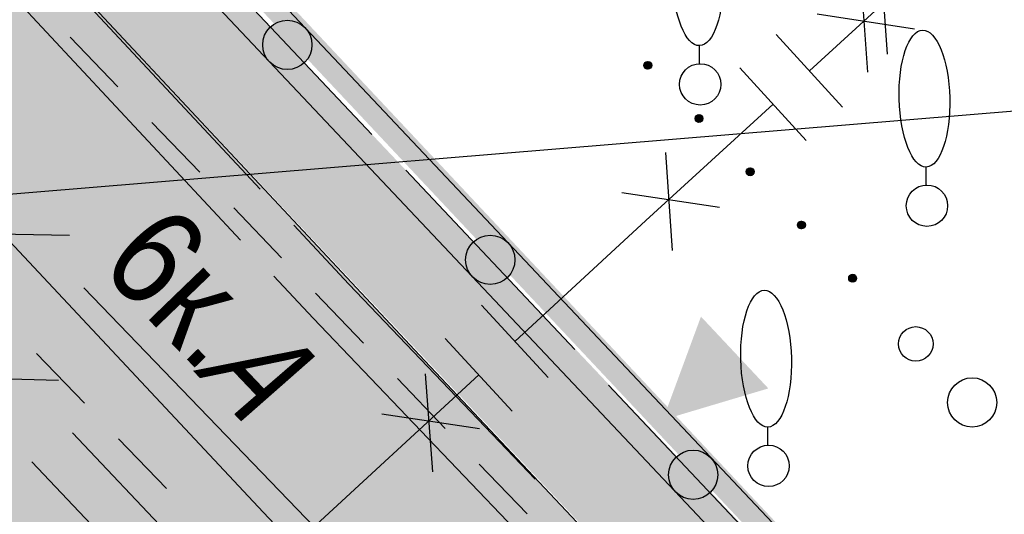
# Model space of a CAD drawing. Header units: millimetres. Extents: x 4385 to 11928, y 17253 to 36963.
# Tile 139 of 256: x 6051.17 to 6061.16, y 18577.72 to 18582.74. Entities that reach past the tile are written whole.
import ezdxf

# ---------------------------------------------------------------- set-up
doc = ezdxf.new("R2010")
doc.units = ezdxf.units.MM
for name, color, linetype, lineweight in [('Геоподоснова_34179-21 от 9.08.21$0$Водопровод', 7, 'Continuous', 25), ('Геоподоснова_34179-21 от 9.08.21$0$Газопровод', 7, 'Continuous', 25), ('Геоподоснова_34179-21 от 9.08.21$0$Граница улицы', 7, 'Continuous', 25), ('Геоподоснова_34179-21 от 9.08.21$0$Кабель Мосэнерго', 7, 'Continuous', 25), ('Геоподоснова_34179-21 от 9.08.21$0$Кабель связи', 7, 'Continuous', 25), ('Геоподоснова_34179-21 от 9.08.21$0$Красные линии', 7, 'Continuous', 25), ('Геоподоснова_34179-21 от 9.08.21$0$Ограды', 7, 'Continuous', 25), ('Геоподоснова_34179-21 от 9.08.21$0$Отдельно стоящее дерево', 7, 'Continuous', 25), ('Геоподоснова_34179-21 от 9.08.21$0$Полоса деревьев', 7, 'Continuous', 25), ('ГП_реконстр_Ботаническая$0$ГП_дороги_УДС', 205, 'Continuous', 5)]:
    doc.layers.add(name, color=color, linetype=linetype, lineweight=lineweight)
doc.layers.add('ГП_реконстр_Ботаническая$0$ГП_озел_проект_УДС', color=7, linetype='Continuous', lineweight=0, true_color=0xbedfd7, transparency=0.5)
doc.layers.add('ГП_реконстр_Ботаническая$0$ГП_тротуары_штриховка_УДС', color=7, linetype='Continuous', lineweight=0, true_color=0xd3c4ab, transparency=0.5)
doc.styles.add('Геоподоснова_34179-21 от 9.08.21$0$Style-RUSSIAN_1251', font='RUSSIAN_1251.shx')
doc.styles.add('Геоподоснова_34179-21 от 9.08.21$0$Style-RUSSIAN_1251 I 0.32289', font='RUSSIAN_1251.shx', dxfattribs={"oblique": 18.5})

# ---------------------------------------------------------------- blocks, each defined once
blk = doc.blocks.new('Геоподоснова_34179-21 от 9.08.21$0$DEREVO_154')
at = {"layer": 'Геоподоснова_34179-21 от 9.08.21$0$Отдельно стоящее дерево', "color": 7, "linetype": 'Continuous', "lineweight": 25, "flags": 128}
blk.add_lwpolyline([(-0.007, 0.21), (-0.007, 0.393)], dxfattribs=at)
at = {"layer": 'Геоподоснова_34179-21 от 9.08.21$0$Отдельно стоящее дерево', "color": 7, "linetype": 'Continuous', "lineweight": 25}
blk.add_arc((0, 0), 0.21, 0, 359.99999, dxfattribs=at)
blk.add_ellipse((-0.0255, 1.088), major_axis=(-0.0185, 0.695), ratio=0.369829, dxfattribs=at)
blk = doc.blocks.new('Геоподоснова_34179-21 от 9.08.21$0$msdElementTypeLineString_75')
at = {"layer": 'Геоподоснова_34179-21 от 9.08.21$0$Полоса деревьев', "color": 7, "linetype": 'Continuous', "lineweight": 25}
for p, q in [((128.4066, 19.5101), (128.4412, 19.4741)), ((128.4074, 19.5165), (128.4476, 19.4747)), ((128.4082, 19.5228), (128.454, 19.4753)), ((128.4098, 19.5285), (128.4597, 19.4766)), ((128.4099, 19.4995), (128.4307, 19.4778)), ((128.412, 19.5334), (128.464, 19.4793)), ((128.4149, 19.5376), (128.469, 19.4814)), ((128.4178, 19.5417), (128.4733, 19.4841)), ((128.4221, 19.5445), (128.4762, 19.4883)), ((128.4264, 19.5472), (128.4791, 19.4925)), ((128.4307, 19.55), (128.482, 19.4967)), ((128.4357, 19.552), (128.4842, 19.5016)), ((128.442, 19.5526), (128.485, 19.5079)), ((128.4484, 19.5532), (128.4859, 19.5143)), ((128.4576, 19.5509), (128.4839, 19.5235)), ((128.4681, 19.5471), (128.4743, 19.5407)), ((128.9349, 18.9971), (128.989, 18.9409)), ((128.9378, 19.0013), (128.9933, 18.9437)), ((128.9421, 19.004), (128.9962, 18.9478)), ((128.9464, 19.0068), (128.9991, 18.952)), ((128.9507, 19.0095), (129.002, 18.9562)), ((128.9557, 19.0116), (129.0042, 18.9611)), ((128.9621, 19.0122), (129.005, 18.9675)), ((128.9684, 19.0127), (129.0059, 18.9738)), ((128.9776, 19.0104), (129.0039, 18.9831)), ((128.9881, 19.0067), (128.9944, 19.0002)), ((128.9266, 18.9697), (128.9613, 18.9337)), ((128.9274, 18.976), (128.9676, 18.9342)), ((128.9282, 18.9824), (128.974, 18.9348)), ((128.9298, 18.988), (128.9797, 18.9361)), ((128.9299, 18.959), (128.9507, 18.9374)), ((128.932, 18.9929), (128.984, 18.9389)), ((129.4466, 18.4292), (129.4813, 18.3932)), ((129.4474, 18.4356), (129.4877, 18.3938)), ((129.4483, 18.4419), (129.494, 18.3944)), ((129.4498, 18.4476), (129.4997, 18.3957)), ((129.4499, 18.4186), (129.4707, 18.397)), ((129.452, 18.4525), (129.504, 18.3984)), ((129.4549, 18.4567), (129.509, 18.4005)), ((129.4578, 18.4609), (129.5133, 18.4032)), ((129.4621, 18.4636), (129.5162, 18.4074)), ((129.4664, 18.4664), (129.5191, 18.4116)), ((129.4707, 18.4691), (129.522, 18.4158)), ((129.4757, 18.4711), (129.5242, 18.4207)), ((129.4821, 18.4717), (129.5251, 18.427)), ((129.4885, 18.4723), (129.5259, 18.4334)), ((129.4976, 18.47), (129.524, 18.4426)), ((129.5081, 18.4663), (129.5144, 18.4598)), ((129.9675, 17.8952), (130.0077, 17.8534)), ((129.9683, 17.9015), (130.014, 17.8539)), ((129.9698, 17.9071), (130.0197, 17.8552)), ((129.972, 17.912), (130.024, 17.858)), ((129.9749, 17.9162), (130.029, 17.86)), ((129.9778, 17.9204), (130.0333, 17.8628)), ((129.9821, 17.9232), (130.0362, 17.867)), ((129.9864, 17.9259), (130.0391, 17.8711)), ((129.9907, 17.9287), (130.042, 17.8753)), ((129.9957, 17.9307), (130.0443, 17.8802)), ((130.0021, 17.9313), (130.0451, 17.8866)), ((130.0085, 17.9318), (130.0459, 17.8929)), ((130.0176, 17.9295), (130.044, 17.9022)), ((130.0282, 17.9258), (130.0344, 17.9193)), ((129.9666, 17.8888), (130.0013, 17.8528)), ((129.97, 17.8781), (129.9908, 17.8565)), ((130.4866, 17.3484), (130.5213, 17.3123)), ((130.4875, 17.3547), (130.5277, 17.3129)), ((130.4883, 17.3611), (130.5341, 17.3135)), ((130.4898, 17.3667), (130.5397, 17.3148)), ((130.49, 17.3377), (130.5108, 17.3161)), ((130.492, 17.3716), (130.544, 17.3175)), ((130.495, 17.3758), (130.549, 17.3196)), ((130.4979, 17.38), (130.5533, 17.3223)), ((130.5022, 17.3827), (130.5562, 17.3265)), ((130.5065, 17.3855), (130.5591, 17.3307)), ((130.5107, 17.3882), (130.5621, 17.3349)), ((130.5157, 17.3902), (130.5643, 17.3398)), ((130.5221, 17.3908), (130.5651, 17.3461)), ((130.5285, 17.3914), (130.5659, 17.3525)), ((130.5376, 17.3891), (130.564, 17.3617)), ((130.5482, 17.3854), (130.5544, 17.3789))]:
    blk.add_line(p, q, dxfattribs=at)
for centre, radius in [((128.4462, 19.5136), 0.04), ((128.9663, 18.9732), 0.04), ((129.4863, 18.4327), 0.04), ((130.0063, 17.8923), 0.04), ((130.5263, 17.3518), 0.04), ((131.1677, 16.6853), 0.175), ((131.7397, 16.0908), 0.25)]:
    blk.add_circle(centre, radius, dxfattribs=at)
blk = doc.blocks.new('Геоподоснова_34179-21 от 9.08.21$0$msdElementTypeLineString_76')
at = {"layer": 'Геоподоснова_34179-21 от 9.08.21$0$Ограды', "linetype": 'Continuous', "lineweight": 25}
h = blk.add_hatch(color=7, dxfattribs=at)
edge = h.paths.add_edge_path()
edge.add_arc((69.0768, 48.4636), 0.25, 0, 360)
h = blk.add_hatch(color=7, dxfattribs=at)
edge = h.paths.add_edge_path()
edge.add_arc((71.1371, 46.2816), 0.25, 0, 360)
h = blk.add_hatch(color=7, dxfattribs=at)
edge = h.paths.add_edge_path()
edge.add_arc((73.1975, 44.0996), 0.25, 0, 360)
at = {"layer": 'Геоподоснова_34179-21 от 9.08.21$0$Ограды', "color": 7, "linetype": 'Continuous', "lineweight": 25}
for p, q in [((68.2186, 49.3724), (69.935, 47.5547)), ((70.279, 47.1904), (71.9953, 45.3727)), ((72.3393, 45.0084), (74.0556, 43.1907))]:
    blk.add_line(p, q, dxfattribs=at)
at = {"layer": 'Геоподоснова_34179-21 от 9.08.21$0$Ограды', "color": 7, "linetype": 'Continuous', "lineweight": 25, "flags": 128}
for points in [[(0.4371, 122.2597), (7.6248, 114.5279), (15.3772, 106.2179), (24.5482, 96.4606), (35.8479, 84.366), (62.6277, 55.6591), (89.6059, 27.0878), (106.5251, 8.9087), (113.5132, 1.8618), (114.8491, 0.4241)], [(0.0694, 121.918), (7.2574, 114.1857), (15.0108, 105.8748), (24.1819, 96.1174), (35.4809, 84.0234), (62.2616, 55.3156), (89.2397, 26.7445), (106.163, 8.5609), (113.151, 1.5141), (114.4813, 0.0824)]]:
    blk.add_lwpolyline(points, dxfattribs=at)
at = {"layer": 'Геоподоснова_34179-21 от 9.08.21$0$Ограды', "color": 7, "linetype": 'Continuous', "lineweight": 25}
for centre in [(69.0768, 48.4636), (69.0768, 48.4636), (71.1371, 46.2816), (71.1371, 46.2816), (73.1975, 44.0996), (73.1975, 44.0996)]:
    blk.add_circle(centre, 0.25, dxfattribs=at)
blk = doc.blocks.new('Геоподоснова_34179-21 от 9.08.21$0$DEREVO_198')
at = {"layer": 'Геоподоснова_34179-21 от 9.08.21$0$Отдельно стоящее дерево', "color": 7, "linetype": 'Continuous', "lineweight": 25, "flags": 128}
blk.add_lwpolyline([(-0.007, 0.21), (-0.007, 0.393)], dxfattribs=at)
at = {"layer": 'Геоподоснова_34179-21 от 9.08.21$0$Отдельно стоящее дерево', "color": 7, "linetype": 'Continuous', "lineweight": 25}
blk.add_arc((0, 0), 0.21, 0, 359.99999, dxfattribs=at)
blk.add_ellipse((-0.0255, 1.088), major_axis=(-0.0185, 0.695), ratio=0.369829, dxfattribs=at)
blk = doc.blocks.new('Геоподоснова_34179-21 от 9.08.21$0$DEREVO_199')
at = {"layer": 'Геоподоснова_34179-21 от 9.08.21$0$Отдельно стоящее дерево', "color": 7, "linetype": 'Continuous', "lineweight": 25, "flags": 128}
blk.add_lwpolyline([(-0.007, 0.21), (-0.007, 0.393)], dxfattribs=at)
at = {"layer": 'Геоподоснова_34179-21 от 9.08.21$0$Отдельно стоящее дерево', "color": 7, "linetype": 'Continuous', "lineweight": 25}
blk.add_arc((0, 0), 0.21, 0, 359.99999, dxfattribs=at)
blk.add_ellipse((-0.0255, 1.088), major_axis=(-0.0185, 0.695), ratio=0.369829, dxfattribs=at)
blk = doc.blocks.new('Геоподоснова_34179-21 от 9.08.21$0$msdElementTypeLineString_78')
at = {"layer": 'Геоподоснова_34179-21 от 9.08.21$0$Граница улицы', "color": 7, "linetype": 'Continuous', "lineweight": 25}
for p, q in [((138.2545, 48.4036), (138.7413, 47.8989)), ((139.0884, 47.539), (139.5751, 47.0343))]:
    blk.add_line(p, q, dxfattribs=at)
blk = doc.blocks.new('Геоподоснова_34179-21 от 9.08.21$0$msdElementTypeLineString_79')
at = {"layer": 'Геоподоснова_34179-21 от 9.08.21$0$Граница улицы', "color": 7, "linetype": 'Continuous', "lineweight": 25}
for p, q in [((137.0597, 49.5166), (136.5749, 50.0226)), ((137.8904, 48.6495), (137.4056, 49.1555)), ((138.7212, 47.7825), (138.2364, 48.2885)), ((139.5519, 46.9155), (139.0671, 47.4215)), ((140.3827, 46.0485), (139.8979, 46.5545)), ((141.2134, 45.1814), (140.7286, 45.6874))]:
    blk.add_line(p, q, dxfattribs=at)
blk = doc.blocks.new('Геоподоснова_34179-21 от 9.08.21$0$msdElementTypeLineString_596')
at = {"layer": 'Геоподоснова_34179-21 от 9.08.21$0$Водопровод', "color": 7, "linetype": 'Continuous', "lineweight": 25}
for p, q in [((3.3884, 2.7294), (5.6086, 4.5179)), ((0, 0), (2.2202, 1.7884))]:
    blk.add_line(p, q, dxfattribs=at)
blk = doc.blocks.new('Геоподоснова_34179-21 от 9.08.21$0$msdElementTypeLineString_597')
at = {"layer": 'Геоподоснова_34179-21 от 9.08.21$0$Водопровод', "color": 7, "linetype": 'Continuous', "lineweight": 25}
for p, q in [((2.8301, 3.0157), (3.4559, 2.2388)), ((3.1213, 2.6542), (3.3715, 2.8558)), ((3.4354, 2.2642), (3.7175, 2.4914))]:
    blk.add_line(p, q, dxfattribs=at)
at = {"layer": 'Геоподоснова_34179-21 от 9.08.21$0$Водопровод', "color": 7, "linetype": 'Continuous', "lineweight": 25, "flags": 128}
blk.add_lwpolyline([(2.8531, 2.9872), (3.1014, 3.1872), (3.1282, 3.2016), (3.1791, 3.2186), (3.233, 3.2261), (3.257, 3.2262), (3.2818, 3.2222), (3.3086, 3.2126), (3.3375, 3.1976), (3.3498, 3.1883), (3.4224, 3.0981), (3.4321, 3.0772), (3.4407, 3.0457), (3.4419, 3.0203), (3.4417, 2.9938), (3.4328, 2.9603), (3.4169, 2.9235), (3.4004, 2.8934), (3.3715, 2.8558), (3.404, 2.8771), (3.4325, 2.8952), (3.4796, 2.914), (3.5134, 2.9197), (3.5469, 2.9227), (3.5901, 2.9167), (3.6284, 2.902), (3.6555, 2.8831), (3.775, 2.7348), (3.7838, 2.7179), (3.7915, 2.6905), (3.7942, 2.6544), (3.7871, 2.6127), (3.777, 2.5806), (3.7536, 2.5353), (3.7376, 2.5105), (3.7175, 2.4914)], dxfattribs=at)
blk = doc.blocks.new('Геоподоснова_34179-21 от 9.08.21$0$msdElementTypeMultiLine_385')
at = {"layer": 'Геоподоснова_34179-21 от 9.08.21$0$Водопровод', "color": 7, "linetype": 'Continuous', "lineweight": 25}
for name, p in [('Геоподоснова_34179-21 от 9.08.21$0$msdElementTypeLineString_596', (0.5, 0.5)), ('Геоподоснова_34179-21 от 9.08.21$0$msdElementTypeLineString_597', (0, 0))]:
    blk.add_blockref(name, p, dxfattribs=at)
blk = doc.blocks.new('Геоподоснова_34179-21 от 9.08.21$0$msdElementTypeLineString_624')
at = {"layer": 'Геоподоснова_34179-21 от 9.08.21$0$Газопровод', "color": 1, "linetype": 'Continuous', "lineweight": 25}
for p, q in [((5.7892, 6.095), (5.8586, 5.0974)), ((5.5888, 5.9117), (5.6582, 4.9142)), ((5.3478, 5.6886), (6.3369, 5.5376)), ((5.1474, 5.5054), (6.1365, 5.3543)), ((3.6072, 4.0996), (3.6766, 3.102)), ((3.1657, 3.6932), (4.1549, 3.5422))]:
    blk.add_line(p, q, dxfattribs=at)
blk = doc.blocks.new('Геоподоснова_34179-21 от 9.08.21$0$msdElementTypeLineString_625')
at = {"layer": 'Геоподоснова_34179-21 от 9.08.21$0$Газопровод', "color": 16, "linetype": 'Continuous', "lineweight": 25}
for p, q in [((2.1614, 2.0194), (2.9471, 2.7379)), ((2.4988, 1.6504), (1.824, 2.3883)), ((2.1298, 1.313), (1.455, 2.0509)), ((0.501, 0.501), (1.7924, 1.6819))]:
    blk.add_line(p, q, dxfattribs=at)
blk = doc.blocks.new('Геоподоснова_34179-21 от 9.08.21$0$msdElementTypeMultiLine_407')
at = {"layer": 'Геоподоснова_34179-21 от 9.08.21$0$Газопровод', "color": 1, "linetype": 'Continuous', "lineweight": 25}
blk.add_blockref('Геоподоснова_34179-21 от 9.08.21$0$msdElementTypeLineString_624', (0, 0), dxfattribs=at)
at = {"layer": 'Геоподоснова_34179-21 от 9.08.21$0$Газопровод', "color": 16, "linetype": 'Continuous', "lineweight": 25}
blk.add_blockref('Геоподоснова_34179-21 от 9.08.21$0$msdElementTypeLineString_625', (2.907, 2.907), dxfattribs=at)
blk = doc.blocks.new('Геоподоснова_34179-21 от 9.08.21$0$msdElementTypeLineString_686')
at = {"layer": 'Геоподоснова_34179-21 от 9.08.21$0$Кабель связи', "color": 3, "linetype": 'Continuous', "lineweight": 25}
for p, q in [((19.7234, 47.8426), (20.4727, 47.8224)), ((20.6139, 47.2881), (23.1881, 44.5715))]:
    blk.add_line(p, q, dxfattribs=at)
blk = doc.blocks.new('Геоподоснова_34179-21 от 9.08.21$0$msdElementTypeLineString_687')
at = {"layer": 'Геоподоснова_34179-21 от 9.08.21$0$Кабель связи', "color": 3, "linetype": 'Continuous', "lineweight": 25}
blk.add_line((20.6271, 47.3197), (23.2037, 44.6006), dxfattribs=at)
blk = doc.blocks.new('Геоподоснова_34179-21 от 9.08.21$0$msdElementTypeMultiLine_451')
at = {"layer": 'Геоподоснова_34179-21 от 9.08.21$0$Кабель связи', "color": 3, "linetype": 'Continuous', "lineweight": 25}
for name, p in [('Геоподоснова_34179-21 от 9.08.21$0$msdElementTypeLineString_686', (0.423, 0.326)), ('Геоподоснова_34179-21 от 9.08.21$0$msdElementTypeLineString_687', (0, 0))]:
    blk.add_blockref(name, p, dxfattribs=at)
blk = doc.blocks.new('Геоподоснова_34179-21 от 9.08.21$0$msdElementTypeLineString_688')
at = {"layer": 'Геоподоснова_34179-21 от 9.08.21$0$Кабель связи', "color": 3, "linetype": 'Continuous', "lineweight": 25}
for p, q in [((51.1878, 47.3427), (51.9372, 47.329)), ((52.083, 46.7959), (54.6386, 44.1451))]:
    blk.add_line(p, q, dxfattribs=at)
blk = doc.blocks.new('Геоподоснова_34179-21 от 9.08.21$0$msdElementTypeMultiLine_452')
at = {"layer": 'Геоподоснова_34179-21 от 9.08.21$0$Кабель связи', "color": 3, "linetype": 'Continuous', "lineweight": 25}
blk.add_blockref('Геоподоснова_34179-21 от 9.08.21$0$msdElementTypeLineString_688', (0, 0), dxfattribs=at)
blk = doc.blocks.new('Геоподоснова_34179-21 от 9.08.21$0$msdElementTypeLineString_691')
at = {"layer": 'Геоподоснова_34179-21 от 9.08.21$0$Газопровод', "color": 1, "linetype": 'Continuous', "lineweight": 25}
for p, q in [((58.6901, 54.9395), (58.764, 53.9422)), ((58.2505, 54.5311), (59.2403, 54.3845))]:
    blk.add_line(p, q, dxfattribs=at)
blk = doc.blocks.new('Геоподоснова_34179-21 от 9.08.21$0$msdElementTypeLineString_692')
at = {"layer": 'Геоподоснова_34179-21 от 9.08.21$0$Газопровод', "color": 16, "linetype": 'Continuous', "lineweight": 25}
for p, q in [((56.6929, 52.3605), (58.023, 53.588)), ((57.032, 51.9931), (56.3538, 52.7279)), ((56.6646, 51.654), (55.9864, 52.3888)), ((53.6654, 49.5664), (56.3255, 52.0214))]:
    blk.add_line(p, q, dxfattribs=at)
blk = doc.blocks.new('Геоподоснова_34179-21 от 9.08.21$0$msdElementTypeMultiLine_455')
at = {"layer": 'Геоподоснова_34179-21 от 9.08.21$0$Газопровод', "color": 16, "linetype": 'Continuous', "lineweight": 25}
blk.add_blockref('Геоподоснова_34179-21 от 9.08.21$0$msdElementTypeLineString_692', (2.907, 2.907), dxfattribs=at)
at = {"layer": 'Геоподоснова_34179-21 от 9.08.21$0$Газопровод', "color": 1, "linetype": 'Continuous', "lineweight": 25}
blk.add_blockref('Геоподоснова_34179-21 от 9.08.21$0$msdElementTypeLineString_691', (0, 0), dxfattribs=at)
blk = doc.blocks.new('Геоподоснова_34179-21 от 9.08.21$0$DIMTXT_116')
at = {"layer": 'Геоподоснова_34179-21 от 9.08.21$0$Водопровод', "color": 7, "linetype": 'Continuous', "lineweight": 25, "flags": 128}
blk.add_lwpolyline([(0, 0), (14.7908, 1.2258), (20.1696, 6.4779)], dxfattribs=at)
blk = doc.blocks.new('Геоподоснова_34179-21 от 9.08.21$0$msdElementTypeLineString_932')
at = {"layer": 'Геоподоснова_34179-21 от 9.08.21$0$Красные линии', "linetype": 'Continuous', "lineweight": 25}
for points in [[(54.9689, 49.2428), (54.2846, 49.972), (54.4669, 50.1431), (55.1512, 49.4139)], [(55.6532, 48.5136), (54.9689, 49.2428), (55.1512, 49.4139), (55.8355, 48.6847)], [(56.3375, 47.7844), (55.6532, 48.5136), (55.8355, 48.6847), (56.5198, 47.9555)], [(57.0218, 47.0553), (56.3375, 47.7844), (56.5198, 47.9555), (57.2041, 47.2263)], [(57.7061, 46.3261), (57.0218, 47.0553), (57.2041, 47.2263), (57.8884, 46.4971)], [(58.3904, 45.5969), (57.7061, 46.3261), (57.8884, 46.4971), (58.5727, 45.7679)], [(58.6954, 45.4545), (59.0825, 46.5034), (59.7668, 45.7742)], [(59.0747, 44.8677), (58.3904, 45.5969), (58.5727, 45.7679), (59.257, 45.0387)], [(59.759, 44.1385), (59.0747, 44.8677), (59.257, 45.0387), (59.9413, 44.3095)]]:
    blk.add_hatch(color=1, dxfattribs=at).paths.add_polyline_path(points)
blk = doc.blocks.new('Геоподоснова_34179-21 от 9.08.21')
at = {"layer": 'Геоподоснова_34179-21 от 9.08.21$0$Кабель Мосэнерго', "color": 10, "linetype": 'Continuous', "lineweight": 25}
for p, q in [((6051.1817, 18583.6223), (6053.6073, 18581.0198)), ((6050.991, 18583.0935), (6053.4063, 18580.5021))]:
    blk.add_line(p, q, dxfattribs=at)
at = {"layer": 'Геоподоснова_34179-21 от 9.08.21$0$Кабель Мосэнерго', "color": 10, "linetype": 'Continuous', "lineweight": 25, "flags": 128}
for points in [[(6053.9482, 18580.654), (6054.5078, 18580.0536), (6056.3993, 18578.0755)], [(6053.7472, 18580.1364), (6054.1442, 18579.7104), (6056.1899, 18577.571)]]:
    blk.add_lwpolyline(points, dxfattribs=at)
at = {"layer": 'Геоподоснова_34179-21 от 9.08.21$0$Водопровод', "color": 7, "linetype": 'Continuous', "lineweight": 25}
for name, p in [('Геоподоснова_34179-21 от 9.08.21$0$DIMTXT_116', (6047.74, 18580.693)), ('Геоподоснова_34179-21 от 9.08.21$0$msdElementTypeMultiLine_385', (6047.24, 18580.193))]:
    blk.add_blockref(name, p, dxfattribs=at)
at = {"layer": 'Геоподоснова_34179-21 от 9.08.21$0$Газопровод', "color": 1, "linetype": 'Continuous', "lineweight": 25}
for name, p in [('Геоподоснова_34179-21 от 9.08.21$0$msdElementTypeMultiLine_407', (6054.115, 18577.293)), ('Геоподоснова_34179-21 от 9.08.21$0$msdElementTypeMultiLine_455', (5996.593, 18524.206))]:
    blk.add_blockref(name, p, dxfattribs=at)
at = {"layer": 'Геоподоснова_34179-21 от 9.08.21$0$Граница улицы', "color": 7, "linetype": 'Continuous', "lineweight": 25}
for name, p in [('Геоподоснова_34179-21 от 9.08.21$0$msdElementTypeLineString_79', (5915.103, 18532.541)), ('Геоподоснова_34179-21 от 9.08.21$0$msdElementTypeLineString_78', (5913.081, 18530.947))]:
    blk.add_blockref(name, p, dxfattribs=at)
at = {"layer": 'Геоподоснова_34179-21 от 9.08.21$0$Кабель связи', "color": 3, "linetype": 'Continuous', "lineweight": 25}
for name, p in [('Геоподоснова_34179-21 от 9.08.21$0$msdElementTypeMultiLine_452', (5999.735, 18533.222)), ('Геоподоснова_34179-21 от 9.08.21$0$msdElementTypeMultiLine_451', (6030.663, 18530.931))]:
    blk.add_blockref(name, p, dxfattribs=at)
at = {"layer": 'Геоподоснова_34179-21 от 9.08.21$0$Красные линии', "color": 1, "linetype": 'Continuous', "lineweight": 25}
blk.add_blockref('Геоподоснова_34179-21 от 9.08.21$0$msdElementTypeLineString_932', (5999, 18533.222), dxfattribs=at)
at = {"layer": 'Геоподоснова_34179-21 от 9.08.21$0$Ограды', "color": 7, "linetype": 'Continuous', "lineweight": 25}
blk.add_blockref('Геоподоснова_34179-21 от 9.08.21$0$msdElementTypeLineString_76', (5984.806, 18534.02), dxfattribs=at)
at = {"layer": 'Геоподоснова_34179-21 от 9.08.21$0$Отдельно стоящее дерево', "color": 7, "linetype": 'Continuous', "lineweight": 25}
for name, p in [('Геоподоснова_34179-21 от 9.08.21$0$DEREVO_198', (6058.075, 18582.083)), ('Геоподоснова_34179-21 от 9.08.21$0$DEREVO_154', (6060.377, 18580.851)), ('Геоподоснова_34179-21 от 9.08.21$0$DEREVO_199', (6058.769, 18578.21))]:
    blk.add_blockref(name, p, dxfattribs=at)
at = {"layer": 'Геоподоснова_34179-21 от 9.08.21$0$Полоса деревьев', "color": 7, "linetype": 'Continuous', "lineweight": 25}
blk.add_blockref('Геоподоснова_34179-21 от 9.08.21$0$msdElementTypeLineString_75', (5929.096, 18562.763), dxfattribs=at)
at = {"layer": 'Геоподоснова_34179-21 от 9.08.21$0$Граница улицы', "color": 7, "linetype": 'Continuous', "lineweight": 25, "style": 'Геоподоснова_34179-21 от 9.08.21$0$Style-RUSSIAN_1251 I 0.32289', "oblique": 18.5, "width": 0.799996}
blk.add_text('А', height=1, rotation=313.56703, dxfattribs=at).set_placement((6052.923, 18579.177))
at = {"layer": 'Геоподоснова_34179-21 от 9.08.21$0$Кабель Мосэнерго', "color": 10, "linetype": 'Continuous', "lineweight": 25, "style": 'Геоподоснова_34179-21 от 9.08.21$0$Style-RUSSIAN_1251', "width": 0.899998}
blk.add_text('6к.', height=1, rotation=313.98329, dxfattribs=at).set_placement((6051.956, 18580.23))
blk = doc.blocks.new('ГП_реконстр_Ботаническая')
at = {"layer": 'ГП_реконстр_Ботаническая$0$ГП_озел_проект_УДС'}
h = blk.add_hatch(color=256, dxfattribs=at)
h.dxf.hatch_style = 1
h.paths.add_polyline_path([(6126.3728, 18504.8151), (6123.308, 18507.9655), (6106.5769, 18525.1641), (6099.811, 18532.119), (6088.7244, 18543.8228), (6080.1579, 18552.8962), (6067.4648, 18566.3432), (6050.7064, 18584.1622), (6038.2817, 18597.3659), (6031.186, 18604.9005), (6021.5284, 18615.2322), (6013.9723, 18623.3675), (6004.4867, 18633.5434), (5993.4316, 18645.3894), (5984.5241, 18654.9689), (5977.2492, 18662.7551), (5960.3135, 18680.8631), (5953.3852, 18688.2611), (5940.2072, 18702.3225), (5927.4202, 18715.9144), (5917.0728, 18726.9799), (5904.0707, 18740.8289), (5892.7817, 18752.846), (5884.5629, 18761.5994), (5872.4954, 18774.4479), (5867.2695, 18779.9904), (5858.3586, 18789.4411), (5847.6091, 18800.8098), (5845.4398, 18803.1479), (5844.691, 18804.0988), (5843.9421, 18805.0498), (5842.6108, 18806.9381), (5841.5964, 18808.3769), (5840.7379, 18809.7569), (5839.0257, 18812.5498), (5834.75, 18819.2932), (5833.8404, 18820.7278), (5833.002, 18822.05), (5834.3078, 18822.7917), (5835.0268, 18821.6578), (5835.6659, 18820.6498), (5840.8031, 18812.4851), (5842.4401, 18809.8481), (5843.8662, 18807.7607), (5845.5545, 18804.8681), (5848.5574, 18801.6419), (5859.1889, 18790.2359), (5866.7276, 18782.2254), (5873.5979, 18774.9354), (5888.1783, 18759.4641), (5901.6848, 18745.1225), (5909.2429, 18737.1303), (5927.3849, 18717.8141), (5942.7161, 18701.3459), (5954.9859, 18688.1759), (5971.0943, 18671.0654), (5984.997, 18656.3391), (5993.0097, 18647.7481), (6000.6586, 18639.5167), (6012.6323, 18626.5266), (6021.1945, 18617.3322), (6030.3931, 18607.4594), (6038.5002, 18598.7645), (6048.7163, 18587.9355), (6063.712, 18572.1072), (6079.7952, 18555.0799), (6094.7392, 18539.2437), (6100.7163, 18532.9099), (6107.6101, 18525.5863), (6127.2521, 18505.5383)])
h = blk.add_hatch(color=256, dxfattribs=at)
h.dxf.hatch_style = 1
h.paths.add_polyline_path([(6050.3818, 18572.2829), (6049.3078, 18573.4262), (6046.8366, 18576.0523), (6043.5417, 18579.5537), (6040.8845, 18582.3829), (6037.7929, 18585.6974), (6033.4541, 18590.3489), (6028.5749, 18595.5799), (6024.6605, 18599.7472), (6021.943, 18602.6235), (6017.8978, 18606.9052), (6010.7934, 18614.4668), (6000.8161, 18625.1733), (5996.4824, 18629.7968), (5990.9275, 18635.7042), (5985.1541, 18641.8441), (5978.5831, 18648.8864), (5974.4788, 18653.2904), (5962.9658, 18665.6018), (5958.029, 18670.8757), (5950.6318, 18678.7939), (5944.8813, 18684.9553), (5936.6386, 18693.7312), (5931.3295, 18699.3873), (5930.2102, 18700.5798), (5928.6015, 18702.3027), (5926.705, 18704.3339), (5920.1302, 18711.3757), (5915.2147, 18716.6403), (5906.5095, 18725.9639), (5910.9938, 18730.1711), (5914.2877, 18726.6641), (5925.7791, 18714.3751), (5937.9328, 18701.4574), (5938.2697, 18701.0963), (5938.3072, 18701.0563), (5939.8408, 18699.423), (5955.803, 18682.3908), (5962.8413, 18674.868), (5971.0752, 18666.0674), (5982.8793, 18653.4336), (5996.2276, 18639.0783), (6007.579, 18626.9447), (6019.8822, 18613.6984), (6031.5583, 18601.2073), (6040.9195, 18591.2965), (6041.6926, 18590.4781), (6043.4873, 18588.578), (6043.9793, 18588.0531), (6045.5385, 18586.3894), (6045.6887, 18586.2308), (6053.5852, 18577.7938), (6054.7953, 18576.5094), (6054.5132, 18576.2393), (6052.5241, 18574.3344)])
at = {"layer": 'ГП_реконстр_Ботаническая$0$ГП_тротуары_штриховка_УДС'}
h = blk.add_hatch(color=256, dxfattribs=at)
h.dxf.hatch_style = 1
h.paths.add_polyline_path([(6055.2254, 18579.334), (6050.7064, 18584.1622), (6038.953, 18596.6525), (6038.2805, 18597.3648), (6033.198, 18602.748), (6031.186, 18604.9005), (6027.0104, 18609.3676), (6021.5284, 18615.2322), (6021.5241, 18615.2369), (6021.5187, 18615.2426), (6015.524, 18621.6969), (6013.9723, 18623.3675), (6004.4867, 18633.5434), (6001.5696, 18636.6617), (6001.0414, 18637.2263), (5997.873, 18640.613), (5996.4197, 18642.1759), (5994.8423, 18643.8652), (5993.4301, 18645.3879), (5992.2908, 18646.6163), (5988.2439, 18650.9685), (5984.5243, 18654.9687), (5977.2492, 18662.7551), (5972.7163, 18667.6018), (5972.7058, 18667.6131), (5964.4835, 18676.4045), (5960.3648, 18680.8083), (5960.3135, 18680.8631), (5960.3135, 18680.8631), (5960.2942, 18680.8837), (5957.4445, 18683.9266), (5957.4306, 18683.9414), (5953.3852, 18688.2611), (5940.2072, 18702.3225), (5939.9658, 18702.579), (5939.9485, 18702.5975), (5927.4134, 18715.9216), (5917.0728, 18726.9799), (5917.0714, 18726.9815), (5915.9372, 18728.1892), (5915.9269, 18728.2002), (5904.0727, 18740.8233), (5892.7817, 18752.846), (5884.8643, 18761.2785), (5884.568, 18761.594), (5872.5329, 18774.4079), (5872.4954, 18774.4479), (5867.2695, 18779.9904), (5858.3586, 18789.4411), (5847.6091, 18800.8098), (5845.661, 18802.8701), (5845.646, 18802.886), (5845.4398, 18803.1479), (5845.4274, 18803.1636), (5844.686, 18804.0949), (5843.7421, 18805.2808), (5841.5964, 18808.3769), (5841.5252, 18808.4779), (5841.5148, 18808.4947), (5841.4844, 18808.5385), (5841.245, 18808.9292), (5840.7331, 18809.7539), (5839.0288, 18812.4993), (5838.6847, 18813.0455), (5836.9492, 18811.8372), (5838.1321, 18809.9669), (5840.4713, 18806.5245), (5843.2994, 18802.3627), (5853.0684, 18791.8765), (5856.384, 18788.3648), (5864.7117, 18779.517), (5866.8561, 18777.149), (5870.8568, 18772.906), (5879.1456, 18764.0807), (5882.8326, 18760.2331), (5890.953, 18751.555), (5890.9305, 18751.5331), (5890.967, 18751.4942), (5890.484, 18751.099), (5891.4343, 18750.0923), (5891.8994, 18750.5017), (5891.9277, 18750.5266), (5897.125, 18745.0057), (5902.2974, 18739.4922), (5914.0216, 18726.9844), (5924.436, 18715.928), (5937.9328, 18701.4574), (5938.2697, 18701.0963), (5938.3072, 18701.0563), (5939.8408, 18699.423), (5955.7979, 18682.4297), (5971.0992, 18666.1234), (5996.202, 18639.189), (6000.748, 18634.3111), (6007.5981, 18626.9609), (6019.6123, 18614.0204), (6031.4427, 18601.387), (6040.9199, 18591.2969), (6040.918, 18591.2951), (6041.6909, 18590.4765), (6041.7, 18590.485), (6043.4873, 18588.578), (6043.9793, 18588.0531), (6045.5385, 18586.3894), (6045.6887, 18586.2308), (6053.4077, 18578.0747), (6058.5923, 18572.5652), (6059.3984, 18574.9048)])
h = blk.add_hatch(color=256, dxfattribs=at)
h.dxf.hatch_style = 1
h.paths.add_polyline_path([(6097.9074, 18530.8842), (6096.4635, 18532.3693), (6096.3865, 18532.4501), (6094.8055, 18534.1082), (6094.4459, 18534.4853), (6093.3786, 18535.6158), (6091.3579, 18537.756), (6089.8895, 18539.3113), (6089.2712, 18539.9662), (6088.0591, 18541.25), (6087.4559, 18541.8889), (6087.171, 18542.1906), (6086.6359, 18542.7574), (6083.9602, 18545.5914), (6083.9472, 18545.6052), (6083.9085, 18545.6462), (6082.9447, 18546.6984), (6082.9291, 18546.6835), (6078.5218, 18551.3516), (6076.7506, 18553.228), (6065.8279, 18564.7995), (6053.5852, 18577.7938), (6045.6863, 18586.2333), (6053.4077, 18578.0747), (6062.27, 18568.657), (6071.385, 18558.984), (6077.2891, 18552.7541), (6082.3055, 18547.461), (6095.0394, 18533.9353), (6097.9088, 18530.8856)])
at = {"layer": 'ГП_реконстр_Ботаническая$0$ГП_дороги_УДС', "flags": 128}
for points in [[(6099.811, 18532.119), (6096.0781, 18536.034), (6080.1579, 18552.8962), (6067.4648, 18566.3432), (6055.2254, 18579.334), (6045.617, 18589.6)], [(6097.978, 18530.7809), (6094.4459, 18534.4853), (6078.5218, 18551.3516), (6065.8279, 18564.7995), (6053.5852, 18577.7938), (6043.9743, 18588.0625)]]:
    blk.add_lwpolyline(points, dxfattribs=at)

msp = doc.modelspace()

# ---------------------------------------------------------------- block references
for name in ['ГП_реконстр_Ботаническая', 'Геоподоснова_34179-21 от 9.08.21']:
    msp.add_blockref(name, (0, 0))

doc.saveas('drawing.dxf')
